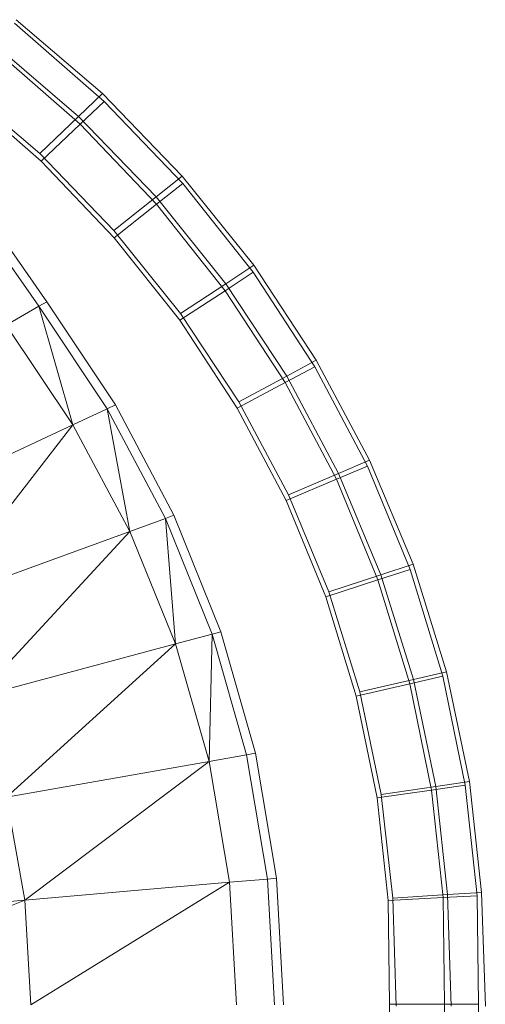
# Model space of a CAD drawing. Header units: metres. Extents: x 397.7 to 427.5, y 12.6 to 28.4.
# Tile 95 of 124: x 408.2211 to 408.282, y 27.2312 to 27.3599. Entities that reach past the tile are written whole.
import ezdxf

# ---------------------------------------------------------------- set-up
doc = ezdxf.new("R2010")
doc.units = ezdxf.units.M
doc.layers.add('A-DETL-____-MBND', color=7, linetype='Continuous', lineweight=18)

# ---------------------------------------------------------------- blocks, each defined once
blk = doc.blocks.new('Family - Inodor P5-151237-08_CLI_AIRE_P5')
at = {"layer": 'A-DETL-____-MBND', "color": 253, "true_color": 0xaaaaaa}
for p, q in [((0.66592, 0.32822), (0.67764, 0.318)), ((0.66592, 0.32822), (0.67764, 0.318)), ((0.6774, 0.31904), (0.66612, 0.32867)), ((0.6774, 0.31904), (0.66612, 0.32867)), ((0.66324, 0.32483), (0.67448, 0.31502)), ((0.66324, 0.32483), (0.67448, 0.31502)), ((0.67427, 0.31603), (0.66346, 0.32527)), ((0.67427, 0.31603), (0.66346, 0.32527)), ((0.66938, 0.31019), (0.6589, 0.31933)), ((0.66938, 0.31019), (0.6589, 0.31933)), ((0.66938, 0.31019), (0.6589, 0.31933)), ((0.6589, 0.31933), (0.66938, 0.31019)), ((0.6692, 0.31117), (0.65915, 0.31975)), ((0.6692, 0.31117), (0.65915, 0.31975)), ((0.67427, 0.31603), (0.6774, 0.31904)), ((0.6774, 0.31904), (0.67427, 0.31603)), ((0.67448, 0.31502), (0.67764, 0.318)), ((0.67764, 0.318), (0.67448, 0.31502)), ((0.68784, 0.30823), (0.6774, 0.31904)), ((0.68784, 0.30823), (0.6774, 0.31904)), ((0.67764, 0.318), (0.68792, 0.30725)), ((0.67764, 0.318), (0.68792, 0.30725)), ((0.6692, 0.31117), (0.67427, 0.31603)), ((0.67427, 0.31603), (0.6692, 0.31117)), ((0.68443, 0.30551), (0.67427, 0.31603)), ((0.68443, 0.30551), (0.67427, 0.31603)), ((0.66938, 0.31019), (0.67448, 0.31502)), ((0.67448, 0.31502), (0.66938, 0.31019)), ((0.67448, 0.31502), (0.68449, 0.30455)), ((0.67448, 0.31502), (0.68449, 0.30455)), ((0.6789, 0.30112), (0.6692, 0.31117)), ((0.6789, 0.30112), (0.6692, 0.31117)), ((0.67894, 0.30018), (0.66938, 0.31019)), ((0.67894, 0.30018), (0.66938, 0.31019)), ((0.67894, 0.30018), (0.66938, 0.31019)), ((0.66938, 0.31019), (0.67894, 0.30018)), ((0.68443, 0.30551), (0.68784, 0.30823)), ((0.68784, 0.30823), (0.68443, 0.30551)), ((0.69719, 0.29658), (0.68784, 0.30823)), ((0.69719, 0.29658), (0.68784, 0.30823)), ((0.68449, 0.30455), (0.68792, 0.30725)), ((0.68792, 0.30725), (0.68449, 0.30455)), ((0.68792, 0.30725), (0.69713, 0.29566)), ((0.68792, 0.30725), (0.69713, 0.29566)), ((0.6789, 0.30112), (0.68443, 0.30551)), ((0.68443, 0.30551), (0.6789, 0.30112)), ((0.69353, 0.29417), (0.68443, 0.30551)), ((0.69353, 0.29417), (0.68443, 0.30551)), ((0.6691, 0.29122), (0.65998, 0.30427)), ((0.66095, 0.30494), (0.67013, 0.29181)), ((0.67894, 0.30018), (0.68449, 0.30455)), ((0.68449, 0.30455), (0.67894, 0.30018)), ((0.68449, 0.30455), (0.69346, 0.29326)), ((0.68449, 0.30455), (0.69346, 0.29326)), ((0.6876, 0.29028), (0.6789, 0.30112)), ((0.6876, 0.29028), (0.6789, 0.30112)), ((0.68752, 0.28939), (0.67894, 0.30018)), ((0.68752, 0.28939), (0.67894, 0.30018)), ((0.68752, 0.28939), (0.67894, 0.30018)), ((0.67894, 0.30018), (0.68752, 0.28939)), ((0.69353, 0.29417), (0.69719, 0.29658)), ((0.69719, 0.29658), (0.69353, 0.29417)), ((0.70537, 0.28418), (0.69719, 0.29658)), ((0.70537, 0.28418), (0.69719, 0.29658)), ((0.69346, 0.29326), (0.69713, 0.29566)), ((0.69713, 0.29566), (0.69346, 0.29326)), ((0.69713, 0.29566), (0.70519, 0.28332)), ((0.69713, 0.29566), (0.70519, 0.28332)), ((0.6876, 0.29028), (0.69353, 0.29417)), ((0.69353, 0.29417), (0.6876, 0.29028)), ((0.7015, 0.28209), (0.69353, 0.29417)), ((0.7015, 0.28209), (0.69353, 0.29417)), ((0.68752, 0.28939), (0.69346, 0.29326)), ((0.69346, 0.29326), (0.68752, 0.28939)), ((0.69346, 0.29326), (0.70131, 0.28125)), ((0.69346, 0.29326), (0.70131, 0.28125)), ((0.6691, 0.29122), (0.66482, 0.28875)), ((0.67013, 0.29181), (0.6691, 0.29122)), ((0.67804, 0.27783), (0.6691, 0.29122)), ((0.6691, 0.29122), (0.67355, 0.27574)), ((0.67013, 0.29181), (0.67911, 0.27833)), ((0.69523, 0.27872), (0.6876, 0.29028)), ((0.69523, 0.27872), (0.6876, 0.29028)), ((0.67355, 0.27574), (0.66482, 0.28875)), ((0.69502, 0.27791), (0.68752, 0.28939)), ((0.69502, 0.27791), (0.68752, 0.28939)), ((0.69502, 0.27791), (0.68752, 0.28939)), ((0.68752, 0.28939), (0.69502, 0.27791)), ((0.70131, 0.28125), (0.70519, 0.28332)), ((0.70519, 0.28332), (0.70131, 0.28125)), ((0.7015, 0.28209), (0.70537, 0.28418)), ((0.70537, 0.28418), (0.7015, 0.28209)), ((0.70519, 0.28332), (0.71205, 0.27034)), ((0.70519, 0.28332), (0.71205, 0.27034)), ((0.71234, 0.27111), (0.70537, 0.28418)), ((0.71234, 0.27111), (0.70537, 0.28418)), ((0.69523, 0.27872), (0.7015, 0.28209)), ((0.7015, 0.28209), (0.69523, 0.27872)), ((0.70828, 0.26938), (0.7015, 0.28209)), ((0.70828, 0.26938), (0.7015, 0.28209)), ((0.69502, 0.27791), (0.70131, 0.28125)), ((0.70131, 0.28125), (0.69502, 0.27791)), ((0.70131, 0.28125), (0.70799, 0.26861)), ((0.70131, 0.28125), (0.70799, 0.26861)), ((0.67911, 0.27833), (0.67804, 0.27783)), ((0.67911, 0.27833), (0.68675, 0.2639)), ((0.70172, 0.26656), (0.69523, 0.27872)), ((0.70172, 0.26656), (0.69523, 0.27872)), ((0.67804, 0.27783), (0.67355, 0.27574)), ((0.68564, 0.2635), (0.67804, 0.27783)), ((0.67804, 0.27783), (0.68099, 0.2618)), ((0.70141, 0.26582), (0.69502, 0.27791)), ((0.70141, 0.26582), (0.69502, 0.27791)), ((0.70141, 0.26582), (0.69502, 0.27791)), ((0.69502, 0.27791), (0.70141, 0.26582)), ((0.67355, 0.27574), (0.64904, 0.26431)), ((0.67355, 0.27574), (0.65562, 0.25257)), ((0.68099, 0.2618), (0.67355, 0.27574)), ((0.70799, 0.26861), (0.71205, 0.27034)), ((0.71205, 0.27034), (0.70799, 0.26861)), ((0.70828, 0.26938), (0.71234, 0.27111)), ((0.71234, 0.27111), (0.70828, 0.26938)), ((0.71205, 0.27034), (0.71764, 0.25682)), ((0.71205, 0.27034), (0.71764, 0.25682)), ((0.71803, 0.2575), (0.71234, 0.27111)), ((0.71803, 0.2575), (0.71234, 0.27111)), ((0.70172, 0.26656), (0.70828, 0.26938)), ((0.70828, 0.26938), (0.70172, 0.26656)), ((0.71382, 0.25612), (0.70828, 0.26938)), ((0.71382, 0.25612), (0.70828, 0.26938)), ((0.70141, 0.26582), (0.70799, 0.26861)), ((0.70799, 0.26861), (0.70141, 0.26582)), ((0.70799, 0.26861), (0.71343, 0.25545)), ((0.70799, 0.26861), (0.71343, 0.25545)), ((0.70701, 0.25389), (0.70172, 0.26656)), ((0.70701, 0.25389), (0.70172, 0.26656)), ((0.70661, 0.25324), (0.70141, 0.26582)), ((0.70661, 0.25324), (0.70141, 0.26582)), ((0.70661, 0.25324), (0.70141, 0.26582)), ((0.70141, 0.26582), (0.70661, 0.25324)), ((0.68675, 0.2639), (0.68564, 0.2635)), ((0.68675, 0.2639), (0.69289, 0.24866)), ((0.68564, 0.2635), (0.68099, 0.2618)), ((0.69174, 0.24836), (0.68564, 0.2635)), ((0.68564, 0.2635), (0.68697, 0.24708)), ((0.68099, 0.2618), (0.65562, 0.25257)), ((0.68099, 0.2618), (0.66094, 0.2401)), ((0.68697, 0.24708), (0.68099, 0.2618)), ((0.71382, 0.25612), (0.71803, 0.2575)), ((0.71803, 0.2575), (0.71382, 0.25612)), ((0.72239, 0.24346), (0.71803, 0.2575)), ((0.72239, 0.24346), (0.71803, 0.2575)), ((0.70701, 0.25389), (0.71382, 0.25612)), ((0.71382, 0.25612), (0.70701, 0.25389)), ((0.71343, 0.25545), (0.71764, 0.25682)), ((0.71764, 0.25682), (0.71343, 0.25545)), ((0.71807, 0.24244), (0.71382, 0.25612)), ((0.71807, 0.24244), (0.71382, 0.25612)), ((0.71764, 0.25682), (0.72192, 0.24287)), ((0.71764, 0.25682), (0.72192, 0.24287)), ((0.70661, 0.25324), (0.71343, 0.25545)), ((0.71343, 0.25545), (0.70661, 0.25324)), ((0.71343, 0.25545), (0.7176, 0.24187)), ((0.71343, 0.25545), (0.7176, 0.24187)), ((0.71107, 0.24081), (0.70701, 0.25389)), ((0.71107, 0.24081), (0.70701, 0.25389)), ((0.7106, 0.24026), (0.70661, 0.25324)), ((0.7106, 0.24026), (0.70661, 0.25324)), ((0.7106, 0.24026), (0.70661, 0.25324)), ((0.70661, 0.25324), (0.7106, 0.24026)), ((0.69289, 0.24866), (0.69174, 0.24836)), ((0.69289, 0.24866), (0.6974, 0.23279)), ((0.69174, 0.24836), (0.68697, 0.24708)), ((0.69174, 0.24836), (0.69136, 0.23173)), ((0.69623, 0.23259), (0.69174, 0.24836)), ((0.68697, 0.24708), (0.66094, 0.2401)), ((0.68697, 0.24708), (0.66485, 0.22705)), ((0.69136, 0.23173), (0.68697, 0.24708)), ((0.71807, 0.24244), (0.72239, 0.24346)), ((0.72239, 0.24346), (0.71807, 0.24244)), ((0.72538, 0.22909), (0.72239, 0.24346)), ((0.72538, 0.22909), (0.72239, 0.24346)), ((0.71107, 0.24081), (0.71807, 0.24244)), ((0.71807, 0.24244), (0.71107, 0.24081)), ((0.7176, 0.24187), (0.72192, 0.24287)), ((0.72192, 0.24287), (0.7176, 0.24187)), ((0.72098, 0.22846), (0.71807, 0.24244)), ((0.72098, 0.22846), (0.71807, 0.24244)), ((0.72192, 0.24287), (0.72485, 0.22862)), ((0.72192, 0.24287), (0.72485, 0.22862)), ((0.7106, 0.24026), (0.7176, 0.24187)), ((0.7176, 0.24187), (0.7106, 0.24026)), ((0.71386, 0.22743), (0.71107, 0.24081)), ((0.71386, 0.22743), (0.71107, 0.24081)), ((0.7176, 0.24187), (0.72045, 0.22799)), ((0.7176, 0.24187), (0.72045, 0.22799)), ((0.71333, 0.22699), (0.7106, 0.24026)), ((0.71333, 0.22699), (0.7106, 0.24026)), ((0.71333, 0.22699), (0.7106, 0.24026)), ((0.7106, 0.24026), (0.71333, 0.22699)), ((0.69136, 0.23173), (0.66485, 0.22705)), ((0.69136, 0.23173), (0.66725, 0.21359)), ((0.69623, 0.23259), (0.69136, 0.23173)), ((0.69404, 0.21593), (0.69136, 0.23173)), ((0.6974, 0.23279), (0.69623, 0.23259)), ((0.69897, 0.21636), (0.69623, 0.23259)), ((0.6974, 0.23279), (0.70015, 0.21647)), ((0.72098, 0.22846), (0.72538, 0.22909)), ((0.72538, 0.22909), (0.72098, 0.22846)), ((0.72698, 0.21462), (0.72538, 0.22909)), ((0.72698, 0.21462), (0.72538, 0.22909)), ((0.71333, 0.22699), (0.72045, 0.22799)), ((0.72045, 0.22799), (0.71333, 0.22699)), ((0.71386, 0.22743), (0.72098, 0.22846)), ((0.72098, 0.22846), (0.71386, 0.22743)), ((0.72045, 0.22799), (0.72485, 0.22862)), ((0.72485, 0.22862), (0.72045, 0.22799)), ((0.72045, 0.22799), (0.72197, 0.21393)), ((0.72045, 0.22799), (0.72197, 0.21393)), ((0.72254, 0.21434), (0.72098, 0.22846)), ((0.72254, 0.21434), (0.72098, 0.22846)), ((0.72485, 0.22862), (0.72642, 0.21417)), ((0.72485, 0.22862), (0.72642, 0.21417)), ((0.66725, 0.21359), (0.66485, 0.22705)), ((0.71478, 0.21354), (0.71333, 0.22699)), ((0.71478, 0.21354), (0.71333, 0.22699)), ((0.71478, 0.21354), (0.71333, 0.22699)), ((0.71333, 0.22699), (0.71478, 0.21354)), ((0.71536, 0.21387), (0.71386, 0.22743)), ((0.71536, 0.21387), (0.71386, 0.22743)), ((0.69897, 0.21636), (0.69404, 0.21593)), ((0.70015, 0.21647), (0.69897, 0.21636)), ((0.69989, 0.19991), (0.69897, 0.21636)), ((0.70015, 0.21647), (0.70107, 0.19991)), ((0.69404, 0.21593), (0.66725, 0.21359)), ((0.69404, 0.21593), (0.66806, 0.19991)), ((0.69494, 0.19991), (0.69404, 0.21593)), ((0.71478, 0.21354), (0.72197, 0.21393)), ((0.72197, 0.21393), (0.71478, 0.21354)), ((0.71536, 0.21387), (0.72254, 0.21434)), ((0.72254, 0.21434), (0.71536, 0.21387)), ((0.71582, 0.19976), (0.71536, 0.21387)), ((0.71582, 0.19976), (0.71536, 0.21387)), ((0.72197, 0.21393), (0.72642, 0.21417)), ((0.72642, 0.21417), (0.72197, 0.21393)), ((0.72197, 0.21393), (0.72214, 0.19999)), ((0.72197, 0.21393), (0.72214, 0.19999)), ((0.72254, 0.21434), (0.72698, 0.21462)), ((0.72698, 0.21462), (0.72254, 0.21434)), ((0.72302, 0.19976), (0.72254, 0.21434)), ((0.72302, 0.19976), (0.72254, 0.21434)), ((0.72642, 0.21417), (0.72659, 0.19999)), ((0.72642, 0.21417), (0.72659, 0.19999)), ((0.72747, 0.19975), (0.72698, 0.21462)), ((0.72747, 0.19975), (0.72698, 0.21462)), ((0.66725, 0.21359), (0.63233, 0.21053)), ((0.66725, 0.21359), (0.63302, 0.19991)), ((0.66806, 0.19991), (0.66725, 0.21359)), ((0.71494, 0.19999), (0.71478, 0.21354)), ((0.71494, 0.19999), (0.71478, 0.21354)), ((0.71494, 0.19999), (0.71478, 0.21354)), ((0.71478, 0.21354), (0.71494, 0.19999)), ((0.71478, 0.18645), (0.71494, 0.19999)), ((0.71478, 0.18645), (0.71494, 0.19999)), ((0.71478, 0.18645), (0.71494, 0.19999)), ((0.71494, 0.19999), (0.71478, 0.18645)), ((0.71494, 0.19999), (0.72214, 0.19999)), ((0.72214, 0.19999), (0.71494, 0.19999)), ((0.72214, 0.19999), (0.72197, 0.18606)), ((0.72214, 0.19999), (0.72197, 0.18606)), ((0.72214, 0.19999), (0.72659, 0.19999)), ((0.72659, 0.19999), (0.72214, 0.19999)), ((0.72659, 0.19999), (0.72642, 0.18582)), ((0.72659, 0.19999), (0.72642, 0.18582))]:
    blk.add_line(p, q, dxfattribs=at)
blk = doc.blocks.new('LONDR55-XX_ZZ-ARQ-CAA-M3D-Londres55_ifc-1-08_CLI_AIRE_P5')
at = {"layer": 'A-DETL-____-MBND', "color": 253, "lineweight": 18, "true_color": 0xaaaaaa}
blk.add_blockref('Family - Inodor P5-151237-08_CLI_AIRE_P5', (407.55454, 27.03126), dxfattribs=at)

msp = doc.modelspace()

# ---------------------------------------------------------------- block references
at = {"lineweight": 5}
msp.add_blockref('LONDR55-XX_ZZ-ARQ-CAA-M3D-Londres55_ifc-1-08_CLI_AIRE_P5', (0, 0), dxfattribs=at)

doc.saveas('drawing.dxf')
